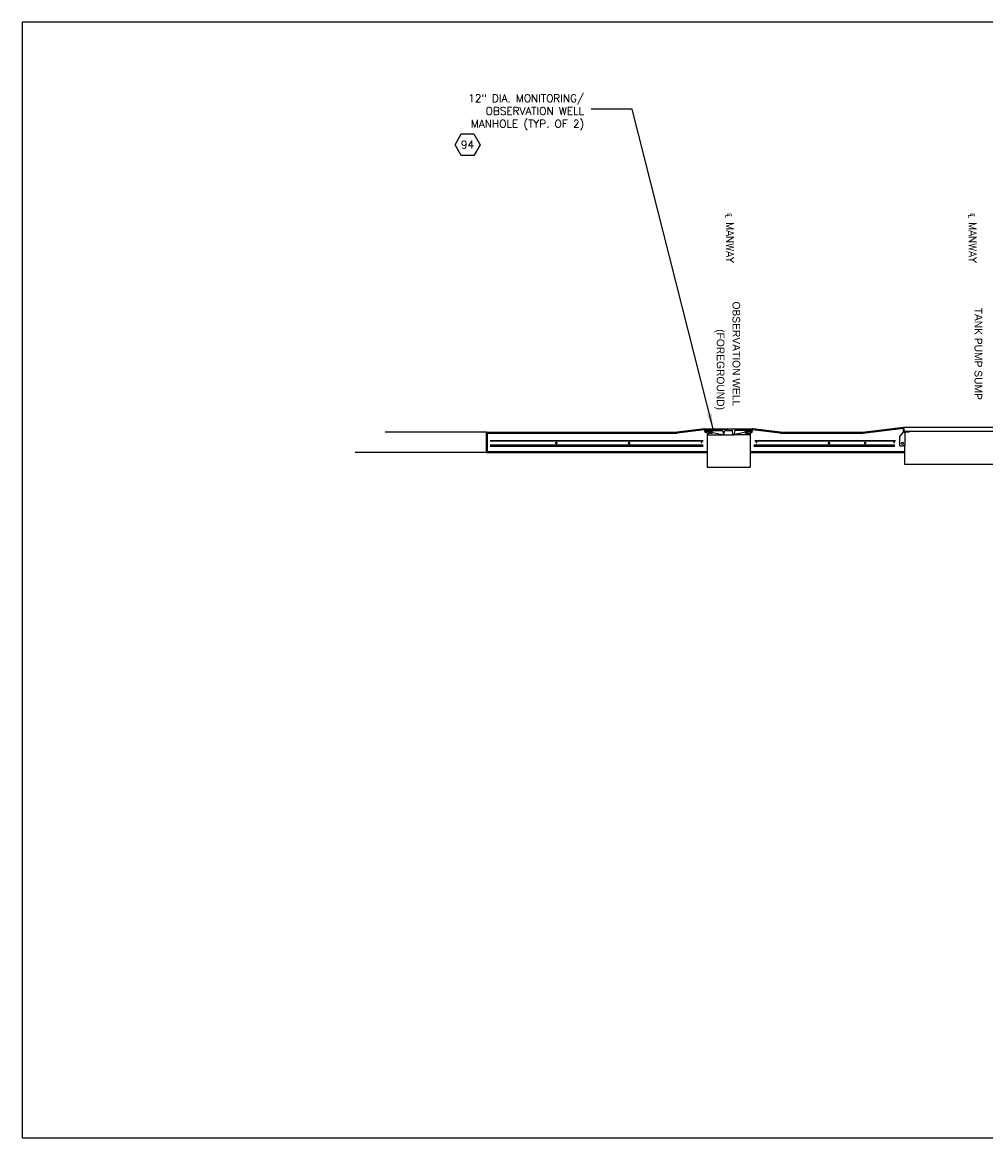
# Model space of a CAD drawing. Extents: x 990 to 4202, y -422 to 622.
# Tile 1 of 256: x 990 to 1273, y -302 to 25. Entities that reach past the tile are written whole.
import ezdxf
from ezdxf.enums import TextEntityAlignment as Align

# ---------------------------------------------------------------- set-up
doc = ezdxf.new("R2010")
doc.units = 0
doc.header["$MEASUREMENT"] = 0
doc.linetypes.add('HIDDEN', pattern=[0.375, 0.25, -0.125])
doc.linetypes.add('TANK-SLAB$0$DASHED', pattern=[0.75, 0.5, -0.25])
doc.layers.get('0').update_dxf_attribs({"linetype": 'CONTINUOUS'})
for name, color, linetype in [('FREEZE-OUTLINE-TITLES', 60, 'CONTINUOUS'), ('HATCH-CONCRETE', 2, 'CONTINUOUS'), ('REBAR', 4, 'TANK-SLAB$0$DASHED'), ('TANK-MANHOLE', 2, 'CONTINUOUS'), ('TANK-SLAB', 6, 'CONTINUOUS'), ('TEXT', 3, 'CONTINUOUS')]:
    doc.layers.add(name, color=color, linetype=linetype)
doc.styles.add('SIMPFRAC', font='simpfrac')
doc.styles.add('SIMPLEX', font='simplex')
doc.styles.add('TANK-SLAB$0$SIMPLEX', font='simplex')
doc.dimstyles.new('DIM48', dxfattribs={"dimscale": 48, "dimtxt": 0.09375, "dimasz": 0.09375, "dimexe": 0.0625, "dimexo": 0.0625, "dimgap": 0.0625, "dimtad": 1, "dimdec": 4, "dimzin": 3, "dimdsep": 46, "dimlunit": 4, "dimtxsty": 'SIMPLEX', "dimcen": 0, "dimclrd": 3, "dimclre": 3, "dimclrt": 3, "dimadec": 0, "dimazin": 0, "dimtfac": 1, "dimtdec": 4, "dimtofl": 0, "dimtmove": 2, "dimatfit": 3, "dimfxl": 1, "dimfrac": 2, "dimtolj": 1, "dimtzin": 3, "dimarcsym": 0})

# ---------------------------------------------------------------- blocks, each defined once
blk = doc.blocks.new('TANK-SLAB$0$HEX')
at = {"color": 3}
blk.add_lwpolyline([(-0.058, 0.1), (-0.115, 0), (-0.058, -0.1), (0.058, -0.1), (0.115, 0), (0.058, 0.1)], close=True, dxfattribs=at)
at = {"color": 3, "style": 'TANK-SLAB$0$SIMPLEX'}
blk.add_attdef('D#', text='', height=0.08, dxfattribs=at).set_placement((0, 0), align=Align.MIDDLE)

msp = doc.modelspace()

# ---------------------------------------------------------------- hatches: boundary and pattern name
at = {"layer": 'TANK-MANHOLE'}
h = msp.add_hatch(dxfattribs=at)
h.set_pattern_fill('LINE', color=1, scale=4, angle=225, style=0)
h.set_pattern_definition([(315, (1360.07775, -222.57847), (-0.3535534, -0.3535534), [])])
h.paths.add_polyline_path([(1203.31589, -94.11441), (1203.23393, -94.25611, -0.269129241), (1203.15204, -94.30334), (1203.10056, -94.30334), (1203.10056, -94.36586), (1203.00609, -94.36586), (1202.93524, -94.43671), (1202.93524, -94.64926), (1203.09228, -94.64926, 0.197143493), (1203.15812, -94.62225), (1203.2625, -94.51929, -0.197143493), (1203.32834, -94.49228), (1203.32839, -94.49228), (1203.66567, -94.49228, -0.001531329), (1203.66605, -94.49228), (1204.01482, -94.49228, 0.315060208), (1204.19095, -94.36906), (1204.26057, -94.17831), (1204.26612, -94.11441)])

# ---------------------------------------------------------------- linework, layer by layer
at = {"layer": 'FREEZE-OUTLINE-TITLES', "color": 60, "linetype": 'Continuous'}
msp.add_lwpolyline([(2106.10787, 25.407), (990.10787, 25.407), (990.10787, -302.28383), (2106.10787, -302.28383)], close=True, dxfattribs=at)
at = {"layer": 'HATCH-CONCRETE', "color": 2}
for p, q in [((1126.4231, -101.02136), (1126.4231, -95.02132)), ((1126.7356, -100.70886), (1126.7356, -95.33382))]:
    msp.add_line(p, q, dxfattribs=at)
at = {"layer": 'REBAR', "linetype": 'HIDDEN', "const_width": 0.5}
for points in [[(1190.05068, -97.52873), (1127.48114, -97.52873)], [(1246.55003, -97.52873), (1205.15821, -97.52873)]]:
    msp.add_lwpolyline(points, dxfattribs=at)
at = {"layer": 'REBAR'}
for points, const_width in [([(1147.09266, -98.20466, -1), (1146.71766, -98.20466, -1)], 0.375), ([(1168.09448, -98.20639, 1), (1168.46948, -98.20639, 1)], 0.375), ([(1189.69896, -98.02873, -1), (1189.44896, -98.02873, -1)], 0.25), ([(1205.83589, -98.02873, -1), (1205.58589, -98.02873, -1)], 0.25), ([(1227.16747, -98.20431, -1), (1226.79247, -98.20431, -1)], 0.375), ([(1237.77166, -98.20431, -1), (1237.39666, -98.20431, -1)], 0.375), ([(1246.19672, -98.02873, -1), (1245.94672, -98.02873, -1)], 0.25)]:
    msp.add_lwpolyline(points, format="xyb", close=True, dxfattribs=dict(at, const_width=const_width))
at = {"layer": 'REBAR', "const_width": 0.75}
for points in [[(1190.05068, -98.96323), (1127.45826, -98.96323)], [(1246.33671, -98.96323), (1204.89161, -98.96323)]]:
    msp.add_lwpolyline(points, dxfattribs=at)
at = {"layer": 'TANK-MANHOLE', "color": 1, "linetype": 'Continuous'}
for p, q in [((1190.59903, -94.02133), (1204.47116, -94.02133)), ((1190.74492, -94.11441), (1197.50483, -94.11441)), ((1190.74492, -94.11441), (1197.50483, -94.11441)), ((1190.75048, -94.17831), (1190.74492, -94.11441)), ((1190.82009, -94.36906), (1190.75048, -94.17831)), ((1190.99623, -94.49228), (1191.68271, -94.49228)), ((1191.77597, -94.25653), (1191.69376, -94.11441)), ((1191.85107, -94.6218), (1191.74901, -94.51974)), ((1191.85075, -94.62148), (1191.74933, -94.52006)), ((1191.85712, -94.30334), (1192.65568, -94.30334)), ((1191.91048, -94.30334), (1191.91048, -94.36586)), ((1192.60232, -94.36586), (1191.91048, -94.36586)), ((1191.91736, -94.64926), (1192.59404, -94.64926)), ((1191.96605, -94.11441), (1192.01884, -94.08384)), ((1191.96605, -94.30334), (1191.96605, -94.11441)), ((1192.07441, -94.43671), (1192.00495, -94.36586)), ((1192.49257, -94.08384), (1192.01884, -94.08384)), ((1192.437, -94.43671), (1192.07441, -94.43671)), ((1192.07441, -94.43671), (1192.07441, -94.64926)), ((1192.09942, -94.30334), (1192.09942, -95.31054)), ((1192.11053, -94.30334), (1192.11053, -94.11441)), ((1192.39532, -94.64926), (1192.41616, -94.89238)), ((1192.40088, -94.30334), (1192.40088, -94.11441)), ((1192.41338, -94.30334), (1192.41338, -95.31054)), ((1192.50785, -94.36586), (1192.437, -94.43671)), ((1192.437, -94.43671), (1192.437, -94.64926)), ((1192.54675, -94.11441), (1192.49257, -94.08384)), ((1192.51758, -95.0049), (1196.03831, -95.74994)), ((1192.54675, -94.30334), (1192.54675, -94.11441)), ((1192.60232, -94.30334), (1192.60232, -94.36586)), ((1192.65988, -94.62225), (1192.76426, -94.51929)), ((1192.73717, -94.25593), (1192.81765, -94.11441)), ((1192.8301, -94.49228), (1195.54409, -94.49228)), ((1195.79268, -94.71576), (1195.88822, -95.61125)), ((1196.22602, -95.61365), (1196.32182, -94.71576)), ((1196.57041, -94.49228), (1198.43925, -94.49228)), ((1203.31589, -94.11441), (1197.50483, -94.11441)), ((1198.78353, -95.61267), (1198.68784, -94.71576)), ((1202.49208, -95.0049), (1198.9712, -95.74897)), ((1199.21697, -94.71576), (1199.12143, -95.61125)), ((1202.18096, -94.49228), (1199.46556, -94.49228)), ((1202.27421, -94.25653), (1202.192, -94.11441)), ((1202.34931, -94.6218), (1202.24725, -94.51974)), ((1202.35537, -94.30334), (1202.4629, -94.30334)), ((1202.40872, -94.30334), (1202.40872, -94.36586)), ((1202.40872, -94.30334), (1202.40872, -94.36586)), ((1202.40872, -94.36586), (1203.10056, -94.36586)), ((1202.40872, -94.36586), (1203.10056, -94.36586)), ((1202.4156, -94.64926), (1202.75464, -94.64926)), ((1202.4629, -94.11441), (1202.51708, -94.08384)), ((1202.4629, -94.30334), (1202.4629, -94.11441)), ((1202.4629, -94.30334), (1203.04499, -94.30334)), ((1202.5018, -94.36586), (1202.57265, -94.43671)), ((1202.5018, -94.36586), (1202.57265, -94.43671)), ((1202.51708, -94.08384), (1202.99081, -94.08384)), ((1202.57265, -94.43671), (1202.93524, -94.43671)), ((1202.57265, -94.43671), (1202.93524, -94.43671)), ((1202.57265, -94.43671), (1202.57265, -94.64926)), ((1202.57265, -94.43671), (1202.57265, -94.64926)), ((1202.61433, -94.64926), (1202.59349, -94.89238)), ((1202.59627, -94.30334), (1202.59627, -95.31054)), ((1202.60877, -94.30334), (1202.60877, -94.11441)), ((1202.75464, -94.27556), (1202.75464, -94.36864)), ((1203.09228, -94.64926), (1202.75464, -94.64926)), ((1202.89912, -94.30334), (1202.89912, -94.11441)), ((1202.91163, -94.30334), (1202.91163, -95.31054)), ((1202.93524, -94.43671), (1203.00609, -94.36586)), ((1202.93524, -94.43671), (1203.00609, -94.36586)), ((1202.93524, -94.43671), (1202.93524, -94.64926)), ((1202.93524, -94.43671), (1202.93524, -94.64926)), ((1203.04499, -94.11441), (1202.99081, -94.08384)), ((1203.04499, -94.30334), (1203.04499, -94.11441)), ((1203.10056, -94.30334), (1203.10056, -94.36586)), ((1203.10056, -94.30334), (1203.10056, -94.36586)), ((1203.15812, -94.62225), (1203.2625, -94.51929)), ((1204.26612, -94.11441), (1203.31589, -94.11441)), ((1204.01482, -94.49228), (1203.32834, -94.49228)), ((1203.58818, -94.49228), (1203.66598, -94.49228)), ((1204.19095, -94.36906), (1204.26057, -94.17831)), ((1204.26057, -94.17831), (1204.26612, -94.11441)), ((1247.78308, -96.27136), (1248.84558, -95.02136)), ((1248.84558, -95.02136), (1248.84558, -93.52133)), ((1248.84558, -93.52136), (1248.90808, -93.52136)), ((1248.84558, -93.52136), (1248.90808, -93.52136)), ((1248.84558, -93.52136), (1288.34558, -93.52136)), ((1250.51746, -95.02136), (1248.84558, -95.02136)), ((1249.00183, -95.02136), (1249.50183, -95.02136)), ((1249.03308, -94.70887), (1249.03308, -93.64636)), ((1250.39246, -94.83387), (1249.15808, -94.83387)), ((1249.50183, -95.02136), (1249.25183, -95.02136)), ((1249.28308, -95.02136), (1249.28308, -99.02136)), ((1286.79871, -94.83387), (1250.39246, -94.83387)), ((1250.51746, -95.02136), (1250.51746, -94.95887)), ((1191.20753, -95.26469), (1191.15891, -95.26469)), ((1191.15891, -95.26469), (1191.15891, -105.33244)), ((1191.20753, -95.24802), (1191.20753, -105.33244)), ((1191.38813, -95.75092), (1196.04295, -95.75092)), ((1192.41338, -95.31054), (1192.09942, -95.31054)), ((1192.09942, -95.31054), (1192.16193, -95.37305)), ((1192.35087, -95.37305), (1192.16193, -95.37305)), ((1192.41338, -95.31054), (1192.35087, -95.37305)), ((1196.04359, -95.75092), (1198.96607, -95.75092)), ((1203.62152, -95.75092), (1198.96519, -95.75092)), ((1202.59627, -95.31054), (1202.91163, -95.31054)), ((1202.59627, -95.31054), (1202.66018, -95.37305)), ((1202.66018, -95.37305), (1202.84911, -95.37305)), ((1202.91163, -95.31054), (1202.84911, -95.37305)), ((1203.80351, -95.24802), (1203.80351, -105.33244)), ((1203.80351, -95.26469), (1203.85074, -95.26469)), ((1203.85074, -95.26469), (1203.85074, -105.33244)), ((1247.78308, -98.9958), (1247.78308, -96.27136)), ((1247.78308, -98.9958), (1248.78308, -98.9958)), ((1248.78308, -98.9958), (1248.78308, -99.02136)), ((1249.28308, -99.02136), (1248.78308, -99.02136)), ((1249.28308, -104.52136), (1249.28308, -99.02136)), ((1287.90808, -104.52136), (1249.28308, -104.52136)), ((1191.15891, -105.33244), (1203.85074, -105.33244))]:
    msp.add_line(p, q, dxfattribs=at)
for points in [[(1191.27701, -95.30518, 0.389385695), (1191.21474, -95.24802), (1191.1603, -95.24802), (1191.15472, -95.14764, 0.398053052), (1191.06112, -95.05908), (1190.71843, -95.05908, -0.349333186), (1190.59662, -94.96215), (1190.37983, -94.02133), (1190.5385, -94.02133, -0.348853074), (1190.66026, -94.11805), (1190.80355, -94.73509, 0.348853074), (1190.89487, -94.80763), (1191.17836, -94.80763, 0.399535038), (1191.27276, -94.71861), (1191.28116, -94.55201, -0.399535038), (1191.3436, -94.49228), (1191.42294, -94.49228, -0.399230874), (1191.48535, -94.55157), (1191.50483, -94.92989), (1192.00356, -94.92989), (1192.12442, -95.05214), (1192.12442, -95.30776), (1191.60331, -95.30776, 0.39889653), (1191.47849, -95.42619), (1191.46451, -95.69171, -0.39889653), (1191.4021, -95.75092), (1191.37259, -95.75092, -0.389385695), (1191.31032, -95.69376)], [(1192.72175, -95.12942), (1192.73152, -94.92989), (1192.51619, -94.92989), (1192.39393, -95.05214), (1192.39393, -95.30776), (1192.53447, -95.30776, 0.399958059)], [(1202.2879, -95.12942), (1202.27814, -94.92989), (1202.49347, -94.92989), (1202.61572, -95.05214), (1202.61572, -95.30776), (1202.47518, -95.30776, -0.399958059)], [(1203.73264, -95.30518, -0.389385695), (1203.79491, -95.24802), (1203.84936, -95.24802), (1203.85493, -95.14764, -0.398053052), (1203.94854, -95.05908), (1204.29123, -95.05908, 0.349333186), (1204.41304, -94.96215), (1204.62983, -94.02133), (1204.47116, -94.02133, 0.348853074), (1204.3494, -94.11805), (1204.2061, -94.73509, -0.348853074), (1204.11478, -94.80763), (1203.8313, -94.80763, -0.399535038), (1203.73689, -94.71861), (1203.72849, -94.55201, 0.399535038), (1203.66605, -94.49228), (1203.58672, -94.49228, 0.399230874), (1203.5243, -94.55157), (1203.50483, -94.92989), (1203.00609, -94.92989), (1202.88523, -95.05214), (1202.88523, -95.30776), (1203.40634, -95.30776, -0.39889653), (1203.53117, -95.42619), (1203.54514, -95.69171, 0.39889653), (1203.60755, -95.75092), (1203.63706, -95.75092, 0.389385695), (1203.69934, -95.69376)]]:
    msp.add_lwpolyline(points, format="xyb", close=True, dxfattribs=at)
msp.add_lwpolyline([(1203.04499, -94.30334), (1203.15253, -94.30334, 0.267731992), (1203.23393, -94.25611), (1203.31589, -94.11441)], format="xyb", dxfattribs=at)
for centre, radius in [((1192.0633, -94.33946), 0.03473), ((1192.44812, -94.33946), 0.03473), ((1202.56154, -94.33946), 0.03473), ((1202.94636, -94.33946), 0.03473), ((1248.53308, -98.27137), 0.3125)]:
    msp.add_circle(centre, radius, dxfattribs=at)
for centre, radius, start, end in [((1190.99623, -94.30478), 0.1875, 200.050248, 270), ((1191.02832, -94.64926), 0.18755, 118.2720361, 180), ((1191.02832, -94.64926), 0.18755, 180, 236.4271016), ((1191.09084, -94.64926), 0.18755, 0, 56.4271016), ((1191.09084, -94.64926), 0.18755, 303.5728984, 0), ((1191.68271, -94.58603), 0.09375, 45.0002713, 90), ((1191.85712, -94.20959), 0.09375, 210.0464467, 270), ((1191.91736, -94.55551), 0.09375, 225.0002713, 270), ((1192.03829, -94.22138), 0.12781, 55.6196553, 124.3803447), ((1192.2564, -94.57285), 0.48067, 72.5076755, 107.4923245), ((1192.47451, -94.22138), 0.12781, 55.6196553, 124.3803447), ((1192.54258, -94.88126), 0.12503, 184.4473849, 259.0661832), ((1192.59404, -94.55551), 0.09375, 270, 314.6099016), ((1192.65568, -94.20959), 0.09375, 270, 330.3760211), ((1192.8301, -94.58603), 0.09375, 90, 134.6099016), ((1195.54409, -94.74228), 0.25, 6.0896954, 90), ((1196.57041, -94.74228), 0.25, 90, 173.9103046), ((1198.43925, -94.74228), 0.25, 6.0896954, 90), ((1199.46556, -94.74228), 0.25, 90, 173.9103046), ((1202.18096, -94.58603), 0.09375, 45, 90), ((1202.35537, -94.20959), 0.09375, 210.0464467, 270), ((1202.4156, -94.55551), 0.09375, 225, 270), ((1202.53653, -94.22138), 0.12781, 55.6196553, 124.3803447), ((1202.46846, -94.88126), 0.12503, 280.9338168, 355.5526151), ((1202.75464, -94.57285), 0.48067, 72.5076755, 107.4923245), ((1202.97275, -94.22138), 0.12781, 55.6196553, 124.3803447), ((1203.09228, -94.55551), 0.09375, 270, 314.6099016), ((1203.32834, -94.58603), 0.09375, 90, 134.6099016), ((1203.91882, -94.64926), 0.18755, 123.5728984, 180), ((1203.91882, -94.64926), 0.18755, 180, 236.4271016), ((1204.01482, -94.30478), 0.1875, 270, 339.9502621), ((1203.98272, -94.64926), 0.18755, 0, 61.7279639), ((1203.98272, -94.64926), 0.18755, 303.5728984, 0), ((1248.90808, -93.64636), 0.125, 0, 90), ((1249.15808, -94.70887), 0.125, 180, 270), ((1250.39246, -94.95887), 0.125, 0, 90), ((1196.04359, -95.59467), 0.15625, 186.0896954, 270), ((1196.06531, -95.49947), 0.25145, 259.1264796, 270), ((1196.07065, -95.59707), 0.15625, 258.0516945, 353.9103046), ((1198.9389, -95.59609), 0.15625, 186.0896954, 281.9327043), ((1198.94102, -95.49947), 0.25145, 270, 280.8735204), ((1198.96607, -95.59467), 0.15625, 270, 353.9103046)]:
    msp.add_arc(centre, radius, start, end, dxfattribs=at)
at = {"layer": 'TANK-SLAB', "color": 253, "linetype": 'Continuous'}
for p, q in [((1126.4231, -95.02132), (1096.65821, -95.02137)), ((1126.4231, -101.02136), (1087.83019, -101.02136))]:
    msp.add_line(p, q, dxfattribs=at)
at = {"layer": 'TANK-SLAB', "color": 2, "linetype": 'Continuous'}
for p, q in [((1126.4231, -95.02132), (1182.3795, -95.02137)), ((1136.64148, -95.02133), (1158.36453, -95.02133)), ((1190.37983, -94.02133), (1182.37983, -95.02133)), ((1190.4508, -94.32739), (1182.39896, -95.33387)), ((1212.6109, -95.3339), (1204.55929, -94.32744)), ((1212.63036, -95.0214), (1204.62983, -94.02133)), ((1212.63036, -95.0214), (1236.84517, -95.02142)), ((1236.84517, -95.02142), (1248.84558, -93.52136)), ((1236.86462, -95.33392), (1248.84558, -93.8363)), ((1126.7356, -95.33382), (1182.39896, -95.33387)), ((1136.62202, -95.33383), (1158.38399, -95.33383)), ((1212.6109, -95.3339), (1236.86462, -95.33392)), ((1126.4231, -101.02136), (1191.20753, -101.02136)), ((1126.7356, -100.70886), (1191.20753, -100.70886)), ((1203.80351, -100.70886), (1249.28308, -100.70886)), ((1203.80351, -101.02136), (1249.28308, -101.02136))]:
    msp.add_line(p, q, dxfattribs=at)

# ---------------------------------------------------------------- block references
at = {"layer": 'TEXT'}
ref = msp.add_blockref('TANK-SLAB$0$HEX', (1120.84871, -10.54337), dxfattribs=dict(at, xscale=-31.79059890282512, yscale=31.79059890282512, zscale=31.79059890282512))
ref.add_attrib('D#', '94', dxfattribs={"layer": '0', "height": 2.311875, "style": 'TANK-SLAB$0$SIMPLEX'}).set_placement((1120.84871, -10.54337), align=Align.MIDDLE)

# ---------------------------------------------------------------- texts
at = {"layer": 'TEXT', "linetype": 'Continuous', "style": 'SIMPFRAC'}
for s, p in [('OBSERVATION WELL', (1198.6398, -56.61684, 48)), ('TANK PUMP SUMP', (1269.70029, -58.43833)), ('(FOREGROUND)', (1194.01097, -64.7597, 48))]:
    msp.add_text(s, height=2.25, rotation=270, dxfattribs=at).set_placement(p)
at = {"layer": 'TEXT', "insert": (1155.09485, 4.21785), "char_height": 2.25, "width": 38.8536796, "attachment_point": 3, "style": 'SIMPLEX'}
msp.add_mtext('12" DIA. MONITORING/\\POBSERVATION WELL MANHOLE (TYP. OF 2)', dxfattribs=at)
at = {"layer": 'TEXT', "char_height": 2.25, "width": 19.5190601, "attachment_point": 3, "rotation": 270, "style": 'SIMPLEX'}
for insert in [(1198.98268, -45.28213, 48), (1270.25728, -45.28219)]:
    msp.add_mtext('℄ MANWAY', dxfattribs=dict(at, insert=insert))

# ---------------------------------------------------------------- leaders
at = {"layer": 'TEXT'}
msp.add_leader([(1192.92861, -94.04745), (1169.14183, -0.12671), (1157.16472, -0.12671)], dimstyle='DIM48', override={"dimgap": 0.0625, "dimtad": 0}, dxfattribs=at)

doc.saveas('drawing.dxf')
